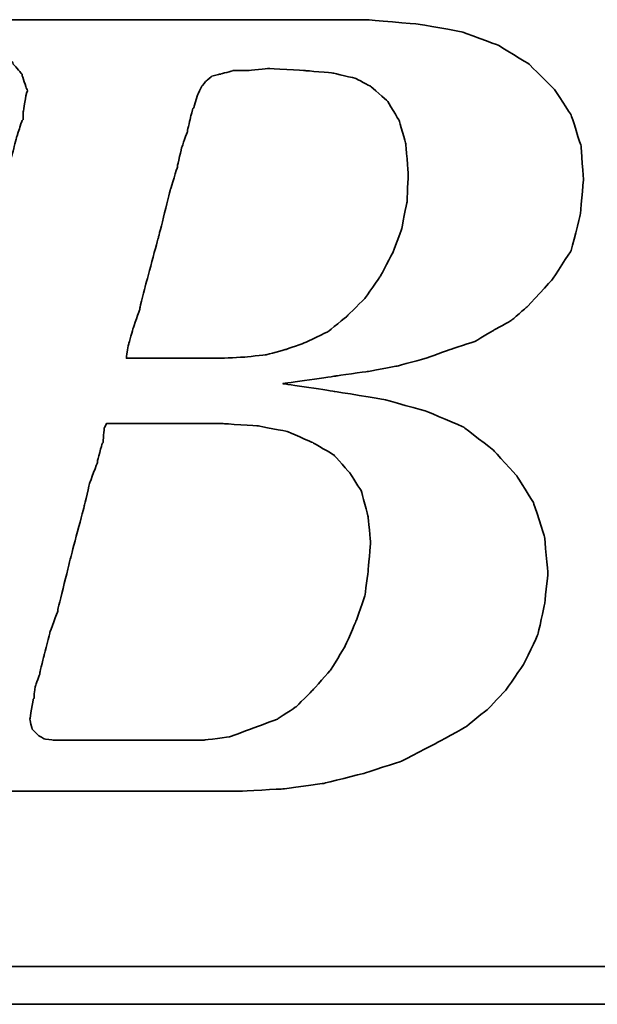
# Model space of a CAD drawing. Extents: x 32 to 227, y 64 to 157.
# Tile 29 of 48: x 157.92 to 160.05, y 117.53 to 121.16. Entities that reach past the tile are written whole.
import ezdxf

# ---------------------------------------------------------------- set-up
doc = ezdxf.new("R2010")
doc.units = 0
doc.header["$MEASUREMENT"] = 0
doc.layers.add('DIM', color=4, linetype='CONTINUOUS')
doc.layers.add('layer 1', color=7, linetype='CONTINUOUS')

# ---------------------------------------------------------------- blocks, each defined once
blk = doc.blocks.new('TBI MOTION logo(完整正式版)')
at = {"layer": 'layer 1', "color": 22, "lineweight": 35}
for points, knots in [([(-64.65375, -6.86375), (-64.65375, -6.86375), (-64.84375, -7.29625), (-64.84375, -7.29625), (-64.84375, -7.29625), (-64.84375, -7.29625), (-64.86875, -7.34375), (-64.86875, -7.34375), (-64.86875, -7.34375), (-64.86875, -7.34375), (-64.86875, -7.36875), (-64.86875, -7.36875), (-64.86875, -7.36875), (-64.86875, -7.36875), (-65.15375, -7.65375), (-65.15375, -7.65375), (-65.15375, -7.65375), (-65.15375, -7.65375), (-65.17875, -7.65375), (-65.17875, -7.65375), (-65.17875, -7.65375), (-65.17875, -7.65375), (-65.20375, -7.67875), (-65.20375, -7.67875), (-65.20375, -7.67875), (-65.20375, -7.67875), (-65.58875, -7.87125), (-65.58875, -7.87125), (-65.58875, -7.87125), (-65.58875, -7.87125), (-65.63375, -7.87125), (-65.63375, -7.87125), (-65.63375, -7.87125), (-65.63375, -7.87125), (-65.65875, -7.89375), (-65.65875, -7.89375), (-65.65875, -7.89375), (-65.65875, -7.89375), (-66.09375, -7.94375), (-66.09375, -7.94375), (-66.09375, -7.94375), (-66.09375, -7.94375), (-66.11375, -7.94375), (-66.11375, -7.94375), (-66.11375, -7.94375), (-66.11375, -7.94375), (-66.16375, -7.94375), (-66.16375, -7.94375), (-66.16375, -7.94375), (-66.16375, -7.94375), (-66.30875, -7.94375), (-66.30875, -7.94375), (-66.30875, -7.94375), (-66.30875, -7.94375), (-66.69375, -7.94375), (-66.69375, -7.94375), (-66.69375, -7.94375), (-66.69375, -7.94375), (-67.07375, -7.94375), (-67.07375, -7.94375), (-67.07375, -7.94375), (-67.07375, -7.94375), (-67.12375, -7.94375), (-67.12375, -7.94375), (-67.12375, -7.94375), (-67.12375, -7.94375), (-67.12375, -7.96625), (-67.12375, -7.96625), (-67.12375, -7.96625), (-67.12375, -7.96625), (-67.14875, -7.99125), (-67.14875, -7.99125), (-67.14875, -7.99125), (-67.14875, -7.99125), (-67.24375, -8.34875), (-67.24375, -8.34875), (-67.24375, -8.34875), (-67.24375, -8.34875), (-67.31375, -8.68625), (-67.31375, -8.68625), (-67.31375, -8.68625), (-67.31375, -8.68625), (-67.26875, -8.68625), (-67.26875, -8.68625), (-67.26875, -8.68625), (-67.26875, -8.68625), (-67.07375, -8.68625), (-67.07375, -8.68625), (-67.07375, -8.68625), (-67.07375, -8.68625), (-66.54875, -8.68625), (-66.54875, -8.68625), (-66.54875, -8.68625), (-66.54875, -8.68625), (-65.82625, -8.68625), (-65.82625, -8.68625), (-65.82625, -8.68625), (-65.82625, -8.68625), (-65.01375, -8.68625), (-65.01375, -8.68625), (-65.01375, -8.68625), (-65.01375, -8.68625), (-64.05375, -8.68625), (-64.05375, -8.68625), (-64.05375, -8.68625), (-64.05375, -8.68625), (-62.08375, -8.68625), (-62.08375, -8.68625), (-62.08375, -8.68625), (-62.08375, -8.68625), (-60.06875, -8.68625), (-60.06875, -8.68625), (-60.06875, -8.68625), (-60.06875, -8.68625), (-59.10875, -8.68625), (-59.10875, -8.68625), (-59.10875, -8.68625), (-59.10875, -8.68625), (-58.29375, -8.68625), (-58.29375, -8.68625), (-58.29375, -8.68625), (-58.29375, -8.68625), (-57.57375, -8.68625), (-57.57375, -8.68625), (-57.57375, -8.68625), (-57.57375, -8.68625), (-57.04875, -8.68625), (-57.04875, -8.68625), (-57.04875, -8.68625), (-57.04875, -8.68625), (-56.85375, -8.68625), (-56.85375, -8.68625), (-56.85375, -8.68625), (-56.85375, -8.68625), (-56.70875, -8.68625), (-56.70875, -8.68625), (-56.70875, -8.68625), (-56.70875, -8.68625), (-56.61375, -8.68625), (-56.61375, -8.68625), (-56.61375, -8.68625), (-56.61375, -8.68625), (-56.56875, -8.68625), (-56.56875, -8.68625), (-56.56875, -8.68625), (-56.56875, -8.68625), (-55.65375, -8.63875), (-55.65375, -8.63875), (-55.65375, -8.63875), (-55.65375, -8.63875), (-54.76875, -8.51875), (-54.76875, -8.51875), (-54.76875, -8.51875), (-54.76875, -8.51875), (-53.90375, -8.30375), (-53.90375, -8.30375), (-53.90375, -8.30375), (-53.90375, -8.30375), (-53.08875, -8.03875), (-53.08875, -8.03875), (-53.08875, -8.03875), (-53.08875, -8.03875), (-52.34375, -7.65375), (-52.34375, -7.65375), (-52.34375, -7.65375), (-52.34375, -7.65375), (-51.69875, -7.29625), (-51.69875, -7.29625), (-51.69875, -7.29625), (-51.69875, -7.29625), (-51.21875, -6.91125), (-51.21875, -6.91125), (-51.21875, -6.91125), (-51.21875, -6.91125), (-50.83375, -6.50375), (-50.83375, -6.50375), (-50.83375, -6.50375), (-50.83375, -6.50375), (-50.44875, -5.94875), (-50.44875, -5.94875), (-50.44875, -5.94875), (-50.44875, -5.94875), (-50.13875, -5.30375), (-50.13875, -5.30375), (-50.13875, -5.30375), (-50.13875, -5.30375), (-49.99375, -4.65375), (-49.99375, -4.65375), (-49.99375, -4.65375), (-49.99375, -4.65375), (-49.92375, -3.98375), (-49.92375, -3.98375), (-49.92375, -3.98375), (-49.92375, -3.98375), (-49.99375, -3.19374), (-49.99375, -3.19374), (-49.99375, -3.19374), (-49.99375, -3.19374), (-50.23374, -2.44874), (-50.23374, -2.44874), (-50.23374, -2.44874), (-50.23374, -2.44874), (-50.59375, -1.87374), (-50.59375, -1.87374), (-50.59375, -1.87374), (-50.59375, -1.87374), (-51.09875, -1.31874), (-51.09875, -1.31874), (-51.09875, -1.31874), (-51.09875, -1.31874), (-51.74375, -0.81875), (-51.74375, -0.81875), (-51.74375, -0.81875), (-51.74375, -0.81875), (-52.53875, -0.48125), (-52.53875, -0.48125), (-52.53875, -0.48125), (-52.53875, -0.48125), (-53.47375, -0.21875), (-53.47375, -0.21875), (-53.47375, -0.21875), (-53.47375, -0.21875), (-54.52875, -0.04874), (-54.52875, -0.04874), (-54.52875, -0.04874), (-54.52875, -0.04874), (-55.65375, 0.12125), (-55.65375, 0.12125), (-55.65375, 0.12125), (-55.65375, 0.12125), (-54.50375, 0.28624), (-54.50375, 0.28624), (-54.50375, 0.28624), (-54.50375, 0.28624), (-53.83375, 0.38124), (-53.83375, 0.38124), (-53.83375, 0.38124), (-53.83375, 0.38124), (-53.18375, 0.50125), (-53.18375, 0.50125), (-53.18375, 0.50125), (-53.18375, 0.50125), (-52.55875, 0.66874), (-52.55875, 0.66874), (-52.55875, 0.66874), (-52.55875, 0.66874), (-52.03375, 0.86124), (-52.03375, 0.86124), (-52.03375, 0.86124), (-52.03375, 0.86124), (-51.50374, 1.03124), (-51.50374, 1.03124), (-51.50374, 1.03124), (-51.50374, 1.03124), (-51.09875, 1.27125), (-51.09875, 1.27125), (-51.09875, 1.27125), (-51.09875, 1.27125), (-50.71375, 1.48624), (-50.71375, 1.48624), (-50.71375, 1.48624), (-50.71375, 1.48624), (-50.37625, 1.77625), (-50.37625, 1.77625), (-50.37625, 1.77625), (-50.37625, 1.77625), (-49.82375, 2.37625), (-49.82375, 2.37625), (-49.82375, 2.37625), (-49.82375, 2.37625), (-49.41875, 2.99625), (-49.41875, 2.99625), (-49.41875, 2.99625), (-49.41875, 2.99625), (-49.22375, 3.76625), (-49.22375, 3.76625), (-49.22375, 3.76625), (-49.22375, 3.76625), (-49.15375, 4.50874), (-49.15375, 4.50874), (-49.15375, 4.50874), (-49.15375, 4.50874), (-49.20375, 5.25125), (-49.20375, 5.25125), (-49.20375, 5.25125), (-49.20375, 5.25125), (-49.41875, 5.92625), (-49.41875, 5.92625), (-49.41875, 5.92625), (-49.41875, 5.92625), (-49.77875, 6.47625), (-49.77875, 6.47625), (-49.77875, 6.47625), (-49.77875, 6.47625), (-50.33125, 7.02624), (-50.33125, 7.02624), (-50.33125, 7.02624), (-50.33125, 7.02624), (-51.00125, 7.43625), (-51.00125, 7.43625), (-51.00125, 7.43625), (-51.00125, 7.43625), (-51.79375, 7.72625), (-51.79375, 7.72625), (-51.79375, 7.72625), (-51.79375, 7.72625), (-52.72875, 7.89124), (-52.72875, 7.89124), (-52.72875, 7.89124), (-52.72875, 7.89124), (-53.83375, 7.98625), (-53.83375, 7.98625), (-53.83375, 7.98625), (-53.83375, 7.98625), (-53.92875, 7.98625), (-53.92875, 7.98625), (-53.92875, 7.98625), (-53.92875, 7.98625), (-54.26375, 7.98625), (-54.26375, 7.98625), (-54.26375, 7.98625), (-54.26375, 7.98625), (-54.74375, 7.98625), (-54.74375, 7.98625), (-54.74375, 7.98625), (-54.74375, 7.98625), (-55.36875, 7.98625), (-55.36875, 7.98625), (-55.36875, 7.98625), (-55.36875, 7.98625), (-56.13375, 7.98625), (-56.13375, 7.98625), (-56.13375, 7.98625), (-56.13375, 7.98625), (-56.94875, 7.98625), (-56.94875, 7.98625), (-56.94875, 7.98625), (-56.94875, 7.98625), (-58.77625, 7.98625), (-58.77625, 7.98625), (-58.77625, 7.98625), (-58.77625, 7.98625), (-60.59875, 7.98625), (-60.59875, 7.98625), (-60.59875, 7.98625), (-60.59875, 7.98625), (-61.41375, 7.98625), (-61.41375, 7.98625), (-61.41375, 7.98625), (-61.41375, 7.98625), (-62.17875, 7.98625), (-62.17875, 7.98625), (-62.17875, 7.98625), (-62.17875, 7.98625), (-62.80375, 7.98625), (-62.80375, 7.98625), (-62.80375, 7.98625), (-62.80375, 7.98625), (-63.30625, 7.98625), (-63.30625, 7.98625), (-63.30625, 7.98625), (-63.30625, 7.98625), (-63.57375, 7.98625), (-63.57375, 7.98625), (-63.57375, 7.98625), (-63.57375, 7.98625), (-63.57375, 7.96375), (-63.57375, 7.96375), (-63.57375, 7.96375), (-63.57375, 7.96375), (-63.59875, 7.94125), (-63.59875, 7.94125), (-63.59875, 7.94125), (-63.59875, 7.94125), (-63.69375, 7.55625), (-63.69375, 7.55625), (-63.69375, 7.55625), (-63.69375, 7.55625), (-63.76375, 7.24624), (-63.76375, 7.24624), (-63.76375, 7.24624), (-63.76375, 7.24624), (-63.23875, 7.24624), (-63.23875, 7.24624), (-63.23875, 7.24624), (-63.23875, 7.24624), (-62.75875, 7.24624), (-62.75875, 7.24624), (-62.75875, 7.24624), (-62.75875, 7.24624), (-62.61125, 7.24624), (-62.61125, 7.24624), (-62.61125, 7.24624), (-62.61125, 7.24624), (-62.56625, 7.24624), (-62.56625, 7.24624), (-62.56625, 7.24624), (-62.56625, 7.24624), (-62.22875, 7.24624), (-62.22875, 7.24624), (-62.22875, 7.24624), (-62.22875, 7.24624), (-62.20375, 7.24624), (-62.20375, 7.24624), (-62.20375, 7.24624), (-62.20375, 7.24624), (-62.17875, 7.21875), (-62.17875, 7.21875), (-62.17875, 7.21875), (-62.17875, 7.21875), (-61.96375, 7.17125), (-61.96375, 7.17125), (-61.96375, 7.17125), (-61.96375, 7.17125), (-61.72375, 7.12624), (-61.72375, 7.12624), (-61.72375, 7.12624), (-61.72375, 7.12624), (-61.70375, 7.12624), (-61.70375, 7.12624), (-61.70375, 7.12624), (-61.70375, 7.12624), (-61.55875, 7.07624), (-61.55875, 7.07624), (-61.55875, 7.07624), (-61.55875, 7.07624), (-61.50875, 7.07624), (-61.50875, 7.07624), (-61.50875, 7.07624), (-61.50875, 7.07624), (-61.48375, 7.02624), (-61.48375, 7.02624), (-61.48375, 7.02624), (-61.48375, 7.02624), (-61.31875, 6.83375), (-61.31875, 6.83375), (-61.31875, 6.83375), (-61.31875, 6.83375), (-61.29375, 6.81125), (-61.29375, 6.81125), (-61.29375, 6.81125), (-61.29375, 6.81125), (-61.29375, 6.78625), (-61.29375, 6.78625), (-61.29375, 6.78625), (-61.29375, 6.78625), (-61.19875, 6.50124), (-61.19875, 6.50124), (-61.19875, 6.50124), (-61.19875, 6.50124), (-61.17375, 6.45124), (-61.17375, 6.45124), (-61.17375, 6.45124), (-61.17375, 6.45124), (-61.19875, 6.40625), (-61.19875, 6.40625), (-61.19875, 6.40625), (-61.19875, 6.40625), (-61.26875, 5.99624), (-61.26875, 5.99624), (-61.26875, 5.99624), (-61.26875, 5.99624), (-61.26875, 5.85125), (-61.26875, 5.85125), (-61.26875, 5.85125), (-61.26875, 5.85125), (-61.26875, 5.82625), (-61.26875, 5.82625), (-61.26875, 5.82625), (-61.26875, 5.82625), (-61.29375, 5.80625), (-61.29375, 5.80625), (-61.29375, 5.80625), (-61.29375, 5.80625), (-61.34125, 5.66125), (-61.34125, 5.66125), (-61.34125, 5.66125), (-61.34125, 5.66125), (-61.41375, 5.44625), (-61.41375, 5.44625), (-61.41375, 5.44625), (-61.41375, 5.44625), (-61.48375, 5.15625), (-61.48375, 5.15625), (-61.48375, 5.15625), (-61.48375, 5.15625), (-61.58375, 4.82124), (-61.58375, 4.82124), (-61.58375, 4.82124), (-61.58375, 4.82124), (-61.79875, 4.00375), (-61.79875, 4.00375), (-61.79875, 4.00375), (-61.79875, 4.00375), (-62.05875, 2.99625), (-62.05875, 2.99625), (-62.05875, 2.99625), (-62.05875, 2.99625), (-62.34875, 1.91625), (-62.34875, 1.91625), (-62.34875, 1.91625), (-62.34875, 1.91625), (-62.97375, -0.41124), (-62.97375, -0.41124), (-62.97375, -0.41124), (-62.97375, -0.41124), (-63.59875, -2.75875), (-63.59875, -2.75875), (-63.59875, -2.75875), (-63.59875, -2.75875), (-63.88375, -3.86374), (-63.88375, -3.86374), (-63.88375, -3.86374), (-63.88375, -3.86374), (-64.14875, -4.82374), (-64.14875, -4.82374), (-64.14875, -4.82374), (-64.14875, -4.82374), (-64.36375, -5.64125), (-64.36375, -5.64125), (-64.36375, -5.64125), (-64.36375, -5.64125), (-64.43625, -5.97625), (-64.43625, -5.97625), (-64.43625, -5.97625), (-64.43625, -5.97625), (-64.50875, -6.28625), (-64.50875, -6.28625), (-64.50875, -6.28625), (-64.50875, -6.28625), (-64.50875, -6.30875), (-64.50875, -6.30875), (-64.50875, -6.30875), (-64.50875, -6.30875), (-64.57875, -6.50375), (-64.57875, -6.50375), (-64.57875, -6.50375), (-64.57875, -6.50375), (-64.62875, -6.69625), (-64.62875, -6.69625), (-64.62875, -6.69625), (-64.62875, -6.69625), (-64.62875, -6.76875), (-64.62875, -6.76875), (-64.62875, -6.76875), (-64.62875, -6.76875), (-64.62875, -6.81375), (-64.62875, -6.81375), (-64.62875, -6.81375), (-64.62875, -6.81375), (-64.62875, -6.83875), (-64.62875, -6.83875), (-64.62875, -6.83875), (-64.62875, -6.83875), (-64.65375, -6.86375), (-64.65375, -6.86375)], [0, 0, 0, 0, 0.00719424, 0.00719424, 0.00719424, 0.00719425, 0.01438849, 0.01438849, 0.01438849, 0.0143885, 0.02158273, 0.02158273, 0.02158273, 0.02158274, 0.02877698, 0.02877698, 0.02877698, 0.02877699, 0.03597122, 0.03597122, 0.03597122, 0.03597123, 0.04316547, 0.04316547, 0.04316547, 0.04316548, 0.05035971, 0.05035971, 0.05035971, 0.05035972, 0.05755396, 0.05755396, 0.05755396, 0.05755397, 0.0647482, 0.0647482, 0.0647482, 0.06474821, 0.07194245, 0.07194245, 0.07194245, 0.07194246, 0.07913669, 0.07913669, 0.07913669, 0.0791367, 0.08633094, 0.08633094, 0.08633094, 0.08633095, 0.09352518, 0.09352518, 0.09352518, 0.09352519, 0.10071942, 0.10071942, 0.10071942, 0.10071943, 0.10791367, 0.10791367, 0.10791367, 0.10791368, 0.11510791, 0.11510791, 0.11510791, 0.11510792, 0.12230216, 0.12230216, 0.12230216, 0.12230217, 0.1294964, 0.1294964, 0.1294964, 0.12949641, 0.13669065, 0.13669065, 0.13669065, 0.13669066, 0.14388489, 0.14388489, 0.14388489, 0.1438849, 0.15107914, 0.15107914, 0.15107914, 0.15107915, 0.15827338, 0.15827338, 0.15827338, 0.15827339, 0.16546763, 0.16546763, 0.16546763, 0.16546764, 0.17266187, 0.17266187, 0.17266187, 0.17266188, 0.17985612, 0.17985612, 0.17985612, 0.17985613, 0.18705036, 0.18705036, 0.18705036, 0.18705037, 0.1942446, 0.1942446, 0.1942446, 0.19424461, 0.20143885, 0.20143885, 0.20143885, 0.20143886, 0.20863309, 0.20863309, 0.20863309, 0.2086331, 0.21582734, 0.21582734, 0.21582734, 0.21582735, 0.22302158, 0.22302158, 0.22302158, 0.22302159, 0.23021583, 0.23021583, 0.23021583, 0.23021584, 0.23741007, 0.23741007, 0.23741007, 0.23741008, 0.24460432, 0.24460432, 0.24460432, 0.24460433, 0.25179856, 0.25179856, 0.25179856, 0.25179857, 0.25899281, 0.25899281, 0.25899281, 0.25899282, 0.26618705, 0.26618705, 0.26618705, 0.26618706, 0.27338129, 0.27338129, 0.27338129, 0.2733813, 0.28057554, 0.28057554, 0.28057554, 0.28057555, 0.28776978, 0.28776978, 0.28776978, 0.28776979, 0.29496403, 0.29496403, 0.29496403, 0.29496404, 0.30215827, 0.30215827, 0.30215827, 0.30215828, 0.30935252, 0.30935252, 0.30935252, 0.30935253, 0.31654676, 0.31654676, 0.31654676, 0.31654677, 0.32374101, 0.32374101, 0.32374101, 0.32374102, 0.33093525, 0.33093525, 0.33093525, 0.33093526, 0.3381295, 0.3381295, 0.3381295, 0.33812951, 0.34532374, 0.34532374, 0.34532374, 0.34532375, 0.35251799, 0.35251799, 0.35251799, 0.352518, 0.35971223, 0.35971223, 0.35971223, 0.35971224, 0.36690647, 0.36690647, 0.36690647, 0.36690648, 0.37410072, 0.37410072, 0.37410072, 0.37410073, 0.38129496, 0.38129496, 0.38129496, 0.38129497, 0.38848921, 0.38848921, 0.38848921, 0.38848922, 0.39568345, 0.39568345, 0.39568345, 0.39568346, 0.4028777, 0.4028777, 0.4028777, 0.40287771, 0.41007194, 0.41007194, 0.41007194, 0.41007195, 0.41726619, 0.41726619, 0.41726619, 0.4172662, 0.42446043, 0.42446043, 0.42446043, 0.42446044, 0.43165468, 0.43165468, 0.43165468, 0.43165469, 0.43884892, 0.43884892, 0.43884892, 0.43884893, 0.44604317, 0.44604317, 0.44604317, 0.44604318, 0.45323741, 0.45323741, 0.45323741, 0.45323742, 0.46043165, 0.46043165, 0.46043165, 0.46043166, 0.4676259, 0.4676259, 0.4676259, 0.46762591, 0.47482014, 0.47482014, 0.47482014, 0.47482015, 0.48201439, 0.48201439, 0.48201439, 0.4820144, 0.48920863, 0.48920863, 0.48920863, 0.48920864, 0.49640288, 0.49640288, 0.49640288, 0.49640289, 0.50359712, 0.50359712, 0.50359712, 0.50359713, 0.51079137, 0.51079137, 0.51079137, 0.51079138, 0.51798561, 0.51798561, 0.51798561, 0.51798562, 0.52517986, 0.52517986, 0.52517986, 0.52517987, 0.5323741, 0.5323741, 0.5323741, 0.53237411, 0.53956835, 0.53956835, 0.53956835, 0.53956836, 0.54676259, 0.54676259, 0.54676259, 0.5467626, 0.55395683, 0.55395683, 0.55395683, 0.55395684, 0.56115108, 0.56115108, 0.56115108, 0.56115109, 0.56834532, 0.56834532, 0.56834532, 0.56834533, 0.57553957, 0.57553957, 0.57553957, 0.57553958, 0.58273381, 0.58273381, 0.58273381, 0.58273382, 0.58992806, 0.58992806, 0.58992806, 0.58992807, 0.5971223, 0.5971223, 0.5971223, 0.59712231, 0.60431655, 0.60431655, 0.60431655, 0.60431656, 0.61151079, 0.61151079, 0.61151079, 0.6115108, 0.61870504, 0.61870504, 0.61870504, 0.61870505, 0.62589928, 0.62589928, 0.62589928, 0.62589929, 0.63309353, 0.63309353, 0.63309353, 0.63309354, 0.64028777, 0.64028777, 0.64028777, 0.64028778, 0.64748201, 0.64748201, 0.64748201, 0.64748202, 0.65467626, 0.65467626, 0.65467626, 0.65467627, 0.6618705, 0.6618705, 0.6618705, 0.66187051, 0.66906475, 0.66906475, 0.66906475, 0.66906476, 0.67625899, 0.67625899, 0.67625899, 0.676259, 0.68345324, 0.68345324, 0.68345324, 0.68345325, 0.69064748, 0.69064748, 0.69064748, 0.69064749, 0.69784173, 0.69784173, 0.69784173, 0.69784174, 0.70503597, 0.70503597, 0.70503597, 0.70503598, 0.71223022, 0.71223022, 0.71223022, 0.71223023, 0.71942446, 0.71942446, 0.71942446, 0.71942447, 0.72661871, 0.72661871, 0.72661871, 0.72661872, 0.73381295, 0.73381295, 0.73381295, 0.73381296, 0.74100719, 0.74100719, 0.74100719, 0.7410072, 0.74820144, 0.74820144, 0.74820144, 0.74820145, 0.75539568, 0.75539568, 0.75539568, 0.75539569, 0.76258993, 0.76258993, 0.76258993, 0.76258994, 0.76978417, 0.76978417, 0.76978417, 0.76978418, 0.77697842, 0.77697842, 0.77697842, 0.77697843, 0.78417266, 0.78417266, 0.78417266, 0.78417267, 0.79136691, 0.79136691, 0.79136691, 0.79136692, 0.79856115, 0.79856115, 0.79856115, 0.79856116, 0.8057554, 0.8057554, 0.8057554, 0.80575541, 0.81294964, 0.81294964, 0.81294964, 0.81294965, 0.82014388, 0.82014388, 0.82014388, 0.82014389, 0.82733813, 0.82733813, 0.82733813, 0.82733814, 0.83453237, 0.83453237, 0.83453237, 0.83453238, 0.84172662, 0.84172662, 0.84172662, 0.84172663, 0.84892086, 0.84892086, 0.84892086, 0.84892087, 0.85611511, 0.85611511, 0.85611511, 0.85611512, 0.86330935, 0.86330935, 0.86330935, 0.86330936, 0.8705036, 0.8705036, 0.8705036, 0.87050361, 0.87769784, 0.87769784, 0.87769784, 0.87769785, 0.88489209, 0.88489209, 0.88489209, 0.8848921, 0.89208633, 0.89208633, 0.89208633, 0.89208634, 0.89928058, 0.89928058, 0.89928058, 0.89928059, 0.90647482, 0.90647482, 0.90647482, 0.90647483, 0.91366906, 0.91366906, 0.91366906, 0.91366907, 0.92086331, 0.92086331, 0.92086331, 0.92086332, 0.92805755, 0.92805755, 0.92805755, 0.92805756, 0.9352518, 0.9352518, 0.9352518, 0.93525181, 0.94244604, 0.94244604, 0.94244604, 0.94244605, 0.94964029, 0.94964029, 0.94964029, 0.9496403, 0.95683453, 0.95683453, 0.95683453, 0.95683454, 0.96402878, 0.96402878, 0.96402878, 0.96402879, 0.97122302, 0.97122302, 0.97122302, 0.97122303, 0.97841727, 0.97841727, 0.97841727, 0.97841728, 0.98561151, 0.98561151, 0.98561151, 0.98561152, 0.99280576, 0.99280576, 0.99280576, 0.99280577, 1, 1, 1, 1]), ([(-57.50375, 6.35625), (-57.50375, 6.35625), (-57.57375, 6.11625), (-57.57375, 6.11625), (-57.57375, 6.11625), (-57.57375, 6.11625), (-57.57375, 6.09125), (-57.57375, 6.09125), (-57.57375, 6.09125), (-57.57375, 6.09125), (-57.59875, 6.06625), (-57.59875, 6.06625), (-57.59875, 6.06625), (-57.59875, 6.06625), (-57.64875, 5.87625), (-57.64875, 5.87625), (-57.64875, 5.87625), (-57.64875, 5.87625), (-57.71875, 5.58875), (-57.71875, 5.58875), (-57.71875, 5.58875), (-57.71875, 5.58875), (-57.71875, 5.56625), (-57.71875, 5.56625), (-57.71875, 5.56625), (-57.71875, 5.56625), (-57.83875, 5.23125), (-57.83875, 5.23125), (-57.83875, 5.23125), (-57.83875, 5.23125), (-57.93625, 4.82124), (-57.93625, 4.82124), (-57.93625, 4.82124), (-57.93625, 4.82124), (-57.93625, 4.79624), (-57.93625, 4.79624), (-57.93625, 4.79624), (-57.93625, 4.79624), (-58.07875, 4.34125), (-58.07875, 4.34125), (-58.07875, 4.34125), (-58.07875, 4.34125), (-58.34375, 3.28625), (-58.34375, 3.28625), (-58.34375, 3.28625), (-58.34375, 3.28625), (-58.62875, 2.23124), (-58.62875, 2.23124), (-58.62875, 2.23124), (-58.62875, 2.23124), (-58.74875, 1.75125), (-58.74875, 1.75125), (-58.74875, 1.75125), (-58.74875, 1.75125), (-58.74875, 1.72625), (-58.74875, 1.72625), (-58.74875, 1.72625), (-58.74875, 1.72625), (-58.89375, 1.31625), (-58.89375, 1.31625), (-58.89375, 1.31625), (-58.89375, 1.31625), (-58.98875, 0.98124), (-58.98875, 0.98124), (-58.98875, 0.98124), (-58.98875, 0.98124), (-59.03875, 0.71625), (-59.03875, 0.71625), (-59.03875, 0.71625), (-59.03875, 0.71625), (-59.03875, 0.66874), (-59.03875, 0.66874), (-59.03875, 0.66874), (-59.03875, 0.66874), (-58.91875, 0.66874), (-58.91875, 0.66874), (-58.91875, 0.66874), (-58.91875, 0.66874), (-58.53375, 0.66874), (-58.53375, 0.66874), (-58.53375, 0.66874), (-58.53375, 0.66874), (-58.10375, 0.66874), (-58.10375, 0.66874), (-58.10375, 0.66874), (-58.10375, 0.66874), (-57.66875, 0.66874), (-57.66875, 0.66874), (-57.66875, 0.66874), (-57.66875, 0.66874), (-57.33375, 0.66874), (-57.33375, 0.66874), (-57.33375, 0.66874), (-57.33375, 0.66874), (-57.09375, 0.66874), (-57.09375, 0.66874), (-57.09375, 0.66874), (-57.09375, 0.66874), (-56.99875, 0.66874), (-56.99875, 0.66874), (-56.99875, 0.66874), (-56.99875, 0.66874), (-56.49375, 0.69374), (-56.49375, 0.69374), (-56.49375, 0.69374), (-56.49375, 0.69374), (-56.01375, 0.74374), (-56.01375, 0.74374), (-56.01375, 0.74374), (-56.01375, 0.74374), (-55.58375, 0.86124), (-55.58375, 0.86124), (-55.58375, 0.86124), (-55.58375, 0.86124), (-55.17375, 1.00624), (-55.17375, 1.00624), (-55.17375, 1.00624), (-55.17375, 1.00624), (-54.67375, 1.24625), (-54.67375, 1.24625), (-54.67375, 1.24625), (-54.67375, 1.24625), (-54.26375, 1.58124), (-54.26375, 1.58124), (-54.26375, 1.58124), (-54.26375, 1.58124), (-53.87875, 1.96374), (-53.87875, 1.96374), (-53.87875, 1.96374), (-53.87875, 1.96374), (-53.54375, 2.44625), (-53.54375, 2.44625), (-53.54375, 2.44625), (-53.54375, 2.44625), (-53.27875, 2.95125), (-53.27875, 2.95125), (-53.27875, 2.95125), (-53.27875, 2.95125), (-53.08875, 3.45124), (-53.08875, 3.45124), (-53.08875, 3.45124), (-53.08875, 3.45124), (-52.96875, 4.05124), (-52.96875, 4.05124), (-52.96875, 4.05124), (-52.96875, 4.05124), (-52.94375, 4.65125), (-52.94375, 4.65125), (-52.94375, 4.65125), (-52.94375, 4.65125), (-52.99375, 5.30125), (-52.99375, 5.30125), (-52.99375, 5.30125), (-52.99375, 5.30125), (-53.13875, 5.80625), (-53.13875, 5.80625), (-53.13875, 5.80625), (-53.13875, 5.80625), (-53.39875, 6.23625), (-53.39875, 6.23625), (-53.39875, 6.23625), (-53.39875, 6.23625), (-53.75875, 6.54875), (-53.75875, 6.54875), (-53.75875, 6.54875), (-53.75875, 6.54875), (-54.07375, 6.71625), (-54.07375, 6.71625), (-54.07375, 6.71625), (-54.07375, 6.71625), (-54.57375, 6.83375), (-54.57375, 6.83375), (-54.57375, 6.83375), (-54.57375, 6.83375), (-55.17375, 6.88625), (-55.17375, 6.88625), (-55.17375, 6.88625), (-55.17375, 6.88625), (-55.96875, 6.93125), (-55.96875, 6.93125), (-55.96875, 6.93125), (-55.96875, 6.93125), (-56.39875, 6.88625), (-56.39875, 6.88625), (-56.39875, 6.88625), (-56.39875, 6.88625), (-56.42125, 6.88625), (-56.42125, 6.88625), (-56.42125, 6.88625), (-56.42125, 6.88625), (-56.73375, 6.88625), (-56.73375, 6.88625), (-56.73375, 6.88625), (-56.73375, 6.88625), (-56.99875, 6.81125), (-56.99875, 6.81125), (-56.99875, 6.81125), (-56.99875, 6.81125), (-57.02375, 6.81125), (-57.02375, 6.81125), (-57.02375, 6.81125), (-57.02375, 6.81125), (-57.18875, 6.76625), (-57.18875, 6.76625), (-57.18875, 6.76625), (-57.18875, 6.76625), (-57.30875, 6.66625), (-57.30875, 6.66625), (-57.30875, 6.66625), (-57.30875, 6.66625), (-57.40875, 6.54875), (-57.40875, 6.54875), (-57.40875, 6.54875), (-57.40875, 6.54875), (-57.50375, 6.35625), (-57.50375, 6.35625)], [0, 0, 0, 0, 0.01851852, 0.01851852, 0.01851852, 0.01851853, 0.03703704, 0.03703704, 0.03703704, 0.03703705, 0.05555556, 0.05555556, 0.05555556, 0.05555557, 0.07407407, 0.07407407, 0.07407407, 0.07407408, 0.09259259, 0.09259259, 0.09259259, 0.0925926, 0.11111111, 0.11111111, 0.11111111, 0.11111112, 0.12962963, 0.12962963, 0.12962963, 0.12962964, 0.14814815, 0.14814815, 0.14814815, 0.14814816, 0.16666667, 0.16666667, 0.16666667, 0.16666668, 0.18518519, 0.18518519, 0.18518519, 0.1851852, 0.2037037, 0.2037037, 0.2037037, 0.20370371, 0.22222222, 0.22222222, 0.22222222, 0.22222223, 0.24074074, 0.24074074, 0.24074074, 0.24074075, 0.25925926, 0.25925926, 0.25925926, 0.25925927, 0.27777778, 0.27777778, 0.27777778, 0.27777779, 0.2962963, 0.2962963, 0.2962963, 0.29629631, 0.31481481, 0.31481481, 0.31481481, 0.31481482, 0.33333333, 0.33333333, 0.33333333, 0.33333334, 0.35185185, 0.35185185, 0.35185185, 0.35185186, 0.37037037, 0.37037037, 0.37037037, 0.37037038, 0.38888889, 0.38888889, 0.38888889, 0.3888889, 0.40740741, 0.40740741, 0.40740741, 0.40740742, 0.42592593, 0.42592593, 0.42592593, 0.42592594, 0.44444444, 0.44444444, 0.44444444, 0.44444445, 0.46296296, 0.46296296, 0.46296296, 0.46296297, 0.48148148, 0.48148148, 0.48148148, 0.48148149, 0.5, 0.5, 0.5, 0.50000001, 0.51851852, 0.51851852, 0.51851852, 0.51851853, 0.53703704, 0.53703704, 0.53703704, 0.53703705, 0.55555556, 0.55555556, 0.55555556, 0.55555557, 0.57407407, 0.57407407, 0.57407407, 0.57407408, 0.59259259, 0.59259259, 0.59259259, 0.5925926, 0.61111111, 0.61111111, 0.61111111, 0.61111112, 0.62962963, 0.62962963, 0.62962963, 0.62962964, 0.64814815, 0.64814815, 0.64814815, 0.64814816, 0.66666667, 0.66666667, 0.66666667, 0.66666668, 0.68518519, 0.68518519, 0.68518519, 0.6851852, 0.7037037, 0.7037037, 0.7037037, 0.70370371, 0.72222222, 0.72222222, 0.72222222, 0.72222223, 0.74074074, 0.74074074, 0.74074074, 0.74074075, 0.75925926, 0.75925926, 0.75925926, 0.75925927, 0.77777778, 0.77777778, 0.77777778, 0.77777779, 0.7962963, 0.7962963, 0.7962963, 0.79629631, 0.81481481, 0.81481481, 0.81481481, 0.81481482, 0.83333333, 0.83333333, 0.83333333, 0.83333334, 0.85185185, 0.85185185, 0.85185185, 0.85185186, 0.87037037, 0.87037037, 0.87037037, 0.87037038, 0.88888889, 0.88888889, 0.88888889, 0.8888889, 0.90740741, 0.90740741, 0.90740741, 0.90740742, 0.92592593, 0.92592593, 0.92592593, 0.92592594, 0.94444444, 0.94444444, 0.94444444, 0.94444445, 0.96296296, 0.96296296, 0.96296296, 0.96296297, 0.98148148, 0.98148148, 0.98148148, 0.98148149, 1, 1, 1, 1]), ([(-61.03125, -6.57375), (-61.03125, -6.57375), (-61.03125, -6.67125), (-61.03125, -6.67125), (-61.03125, -6.67125), (-61.03125, -6.67125), (-61.05375, -6.69625), (-61.05375, -6.69625), (-61.05375, -6.69625), (-61.05375, -6.69625), (-61.12375, -7.12875), (-61.12375, -7.12875), (-61.12375, -7.12875), (-61.12375, -7.12875), (-61.07875, -7.34375), (-61.07875, -7.34375), (-61.07875, -7.34375), (-61.07875, -7.34375), (-60.93375, -7.48875), (-60.93375, -7.48875), (-60.93375, -7.48875), (-60.93375, -7.48875), (-60.81375, -7.55625), (-60.81375, -7.55625), (-60.81375, -7.55625), (-60.81375, -7.55625), (-60.62375, -7.58375), (-60.62375, -7.58375), (-60.62375, -7.58375), (-60.62375, -7.58375), (-60.30875, -7.58375), (-60.30875, -7.58375), (-60.30875, -7.58375), (-60.30875, -7.58375), (-59.97375, -7.58375), (-59.97375, -7.58375), (-59.97375, -7.58375), (-59.97375, -7.58375), (-59.87875, -7.58375), (-59.87875, -7.58375), (-59.87875, -7.58375), (-59.87875, -7.58375), (-59.63625, -7.58375), (-59.63625, -7.58375), (-59.63625, -7.58375), (-59.63625, -7.58375), (-58.96875, -7.58375), (-58.96875, -7.58375), (-58.96875, -7.58375), (-58.96875, -7.58375), (-58.29375, -7.58375), (-58.29375, -7.58375), (-58.29375, -7.58375), (-58.29375, -7.58375), (-58.05375, -7.58375), (-58.05375, -7.58375), (-58.05375, -7.58375), (-58.05375, -7.58375), (-57.98375, -7.58375), (-57.98375, -7.58375), (-57.98375, -7.58375), (-57.98375, -7.58375), (-57.35875, -7.58375), (-57.35875, -7.58375), (-57.35875, -7.58375), (-57.35875, -7.58375), (-56.78375, -7.50875), (-56.78375, -7.50875), (-56.78375, -7.50875), (-56.78375, -7.50875), (-56.27875, -7.31875), (-56.27875, -7.31875), (-56.27875, -7.31875), (-56.27875, -7.31875), (-55.77375, -7.12875), (-55.77375, -7.12875), (-55.77375, -7.12875), (-55.77375, -7.12875), (-55.36875, -6.86375), (-55.36875, -6.86375), (-55.36875, -6.86375), (-55.36875, -6.86375), (-55.00875, -6.50375), (-55.00875, -6.50375), (-55.00875, -6.50375), (-55.00875, -6.50375), (-54.62375, -6.06875), (-54.62375, -6.06875), (-54.62375, -6.06875), (-54.62375, -6.06875), (-54.31375, -5.56875), (-54.31375, -5.56875), (-54.31375, -5.56875), (-54.31375, -5.56875), (-54.07375, -5.01625), (-54.07375, -5.01625), (-54.07375, -5.01625), (-54.07375, -5.01625), (-53.87875, -4.46374), (-53.87875, -4.46374), (-53.87875, -4.46374), (-53.87875, -4.46374), (-53.80875, -3.91375), (-53.80875, -3.91375), (-53.80875, -3.91375), (-53.80875, -3.91375), (-53.75875, -3.31375), (-53.75875, -3.31375), (-53.75875, -3.31375), (-53.75875, -3.31375), (-53.80875, -2.75875), (-53.80875, -2.75875), (-53.80875, -2.75875), (-53.80875, -2.75875), (-53.95375, -2.20875), (-53.95375, -2.20875), (-53.95375, -2.20875), (-53.95375, -2.20875), (-54.19375, -1.82625), (-54.19375, -1.82625), (-54.19375, -1.82625), (-54.19375, -1.82625), (-54.55375, -1.41875), (-54.55375, -1.41875), (-54.55375, -1.41875), (-54.55375, -1.41875), (-55.00875, -1.15125), (-55.00875, -1.15125), (-55.00875, -1.15125), (-55.00875, -1.15125), (-55.56125, -0.91375), (-55.56125, -0.91375), (-55.56125, -0.91375), (-55.56125, -0.91375), (-56.18125, -0.79375), (-56.18125, -0.79375), (-56.18125, -0.79375), (-56.18125, -0.79375), (-56.94875, -0.74374), (-56.94875, -0.74374), (-56.94875, -0.74374), (-56.94875, -0.74374), (-56.99875, -0.74374), (-56.99875, -0.74374), (-56.99875, -0.74374), (-56.99875, -0.74374), (-57.09375, -0.74374), (-57.09375, -0.74374), (-57.09375, -0.74374), (-57.09375, -0.74374), (-57.38375, -0.74374), (-57.38375, -0.74374), (-57.38375, -0.74374), (-57.38375, -0.74374), (-57.76875, -0.74374), (-57.76875, -0.74374), (-57.76875, -0.74374), (-57.76875, -0.74374), (-58.24625, -0.74374), (-58.24625, -0.74374), (-58.24625, -0.74374), (-58.24625, -0.74374), (-58.72875, -0.74374), (-58.72875, -0.74374), (-58.72875, -0.74374), (-58.72875, -0.74374), (-59.20875, -0.74374), (-59.20875, -0.74374), (-59.20875, -0.74374), (-59.20875, -0.74374), (-59.46875, -0.74374), (-59.46875, -0.74374), (-59.46875, -0.74374), (-59.46875, -0.74374), (-59.51625, -0.83875), (-59.51625, -0.83875), (-59.51625, -0.83875), (-59.51625, -0.83875), (-59.54375, -1.15125), (-59.54375, -1.15125), (-59.54375, -1.15125), (-59.54375, -1.15125), (-59.56375, -1.17874), (-59.56375, -1.17874), (-59.56375, -1.17874), (-59.56375, -1.17874), (-59.66375, -1.55875), (-59.66375, -1.55875), (-59.66375, -1.55875), (-59.66375, -1.55875), (-59.66375, -1.58375), (-59.66375, -1.58375), (-59.66375, -1.58375), (-59.66375, -1.58375), (-59.82875, -2.01874), (-59.82875, -2.01874), (-59.82875, -2.01874), (-59.82875, -2.01874), (-59.94875, -2.52125), (-59.94875, -2.52125), (-59.94875, -2.52125), (-59.94875, -2.52125), (-60.23875, -3.62375), (-60.23875, -3.62375), (-60.23875, -3.62375), (-60.23875, -3.62375), (-60.52375, -4.77624), (-60.52375, -4.77624), (-60.52375, -4.77624), (-60.52375, -4.77624), (-60.52375, -4.79874), (-60.52375, -4.79874), (-60.52375, -4.79874), (-60.52375, -4.79874), (-60.69125, -5.25375), (-60.69125, -5.25375), (-60.69125, -5.25375), (-60.69125, -5.25375), (-60.81375, -5.73625), (-60.81375, -5.73625), (-60.81375, -5.73625), (-60.81375, -5.73625), (-60.90875, -6.11875), (-60.90875, -6.11875), (-60.90875, -6.11875), (-60.90875, -6.11875), (-60.90875, -6.14375), (-60.90875, -6.14375), (-60.90875, -6.14375), (-60.90875, -6.14375), (-61.00375, -6.40875), (-61.00375, -6.40875), (-61.00375, -6.40875), (-61.00375, -6.40875), (-61.03125, -6.57375), (-61.03125, -6.57375)], [0, 0, 0, 0, 0.01694915, 0.01694915, 0.01694915, 0.01694916, 0.03389831, 0.03389831, 0.03389831, 0.03389832, 0.05084746, 0.05084746, 0.05084746, 0.05084747, 0.06779661, 0.06779661, 0.06779661, 0.06779662, 0.08474576, 0.08474576, 0.08474576, 0.08474577, 0.10169492, 0.10169492, 0.10169492, 0.10169493, 0.11864407, 0.11864407, 0.11864407, 0.11864408, 0.13559322, 0.13559322, 0.13559322, 0.13559323, 0.15254237, 0.15254237, 0.15254237, 0.15254238, 0.16949153, 0.16949153, 0.16949153, 0.16949154, 0.18644068, 0.18644068, 0.18644068, 0.18644069, 0.20338983, 0.20338983, 0.20338983, 0.20338984, 0.22033898, 0.22033898, 0.22033898, 0.22033899, 0.23728814, 0.23728814, 0.23728814, 0.23728815, 0.25423729, 0.25423729, 0.25423729, 0.2542373, 0.27118644, 0.27118644, 0.27118644, 0.27118645, 0.28813559, 0.28813559, 0.28813559, 0.2881356, 0.30508475, 0.30508475, 0.30508475, 0.30508476, 0.3220339, 0.3220339, 0.3220339, 0.32203391, 0.33898305, 0.33898305, 0.33898305, 0.33898306, 0.3559322, 0.3559322, 0.3559322, 0.35593221, 0.37288136, 0.37288136, 0.37288136, 0.37288137, 0.38983051, 0.38983051, 0.38983051, 0.38983052, 0.40677966, 0.40677966, 0.40677966, 0.40677967, 0.42372881, 0.42372881, 0.42372881, 0.42372882, 0.44067797, 0.44067797, 0.44067797, 0.44067798, 0.45762712, 0.45762712, 0.45762712, 0.45762713, 0.47457627, 0.47457627, 0.47457627, 0.47457628, 0.49152542, 0.49152542, 0.49152542, 0.49152543, 0.50847458, 0.50847458, 0.50847458, 0.50847459, 0.52542373, 0.52542373, 0.52542373, 0.52542374, 0.54237288, 0.54237288, 0.54237288, 0.54237289, 0.55932203, 0.55932203, 0.55932203, 0.55932204, 0.57627119, 0.57627119, 0.57627119, 0.5762712, 0.59322034, 0.59322034, 0.59322034, 0.59322035, 0.61016949, 0.61016949, 0.61016949, 0.6101695, 0.62711864, 0.62711864, 0.62711864, 0.62711865, 0.6440678, 0.6440678, 0.6440678, 0.64406781, 0.66101695, 0.66101695, 0.66101695, 0.66101696, 0.6779661, 0.6779661, 0.6779661, 0.67796611, 0.69491525, 0.69491525, 0.69491525, 0.69491526, 0.71186441, 0.71186441, 0.71186441, 0.71186442, 0.72881356, 0.72881356, 0.72881356, 0.72881357, 0.74576271, 0.74576271, 0.74576271, 0.74576272, 0.76271186, 0.76271186, 0.76271186, 0.76271187, 0.77966102, 0.77966102, 0.77966102, 0.77966103, 0.79661017, 0.79661017, 0.79661017, 0.79661018, 0.81355932, 0.81355932, 0.81355932, 0.81355933, 0.83050847, 0.83050847, 0.83050847, 0.83050848, 0.84745763, 0.84745763, 0.84745763, 0.84745764, 0.86440678, 0.86440678, 0.86440678, 0.86440679, 0.88135593, 0.88135593, 0.88135593, 0.88135594, 0.89830508, 0.89830508, 0.89830508, 0.89830509, 0.91525424, 0.91525424, 0.91525424, 0.91525425, 0.93220339, 0.93220339, 0.93220339, 0.9322034, 0.94915254, 0.94915254, 0.94915254, 0.94915255, 0.96610169, 0.96610169, 0.96610169, 0.9661017, 0.98305085, 0.98305085, 0.98305085, 0.98305086, 1, 1, 1, 1]), ([(75.90875, -9.47875), (75.90875, -9.47875), (75.90875, -12.28625), (75.90875, -12.28625), (75.90875, -12.28625), (75.90875, -12.28625), (75.90875, -12.47875), (75.90875, -12.47875), (75.90875, -12.47875), (75.90875, -12.47875), (75.71625, -12.47875), (75.71625, -12.47875), (75.71625, -12.47875), (75.71625, -12.47875), (-88.32875, -12.47875), (-88.32875, -12.47875), (-88.32875, -12.47875), (-88.32875, -12.47875), (-88.32875, -13.29375), (-88.32875, -13.29375), (-88.32875, -13.29375), (-88.32875, -13.29375), (82.89125, -13.29375), (82.89125, -13.29375), (82.89125, -13.29375), (82.89125, -13.29375), (75.90875, -9.47875), (75.90875, -9.47875)], [0, 0, 0, 0, 0.14285714, 0.14285714, 0.14285714, 0.14285715, 0.28571429, 0.28571429, 0.28571429, 0.2857143, 0.42857143, 0.42857143, 0.42857143, 0.42857144, 0.57142857, 0.57142857, 0.57142857, 0.57142858, 0.71428571, 0.71428571, 0.71428571, 0.71428572, 0.85714286, 0.85714286, 0.85714286, 0.85714287, 1, 1, 1, 1])]:
    blk.add_open_spline(points, degree=3, knots=knots, dxfattribs=at)

msp = doc.modelspace()

# ---------------------------------------------------------------- block references
at = {"layer": 'DIM', "color": 0, "xscale": 0.1702727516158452, "yscale": 0.1702727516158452, "zscale": 0.1702727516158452}
msp.add_blockref('TBI MOTION logo(完整正式版)', (168.3664, 119.7962), dxfattribs=at)

doc.saveas('drawing.dxf')
